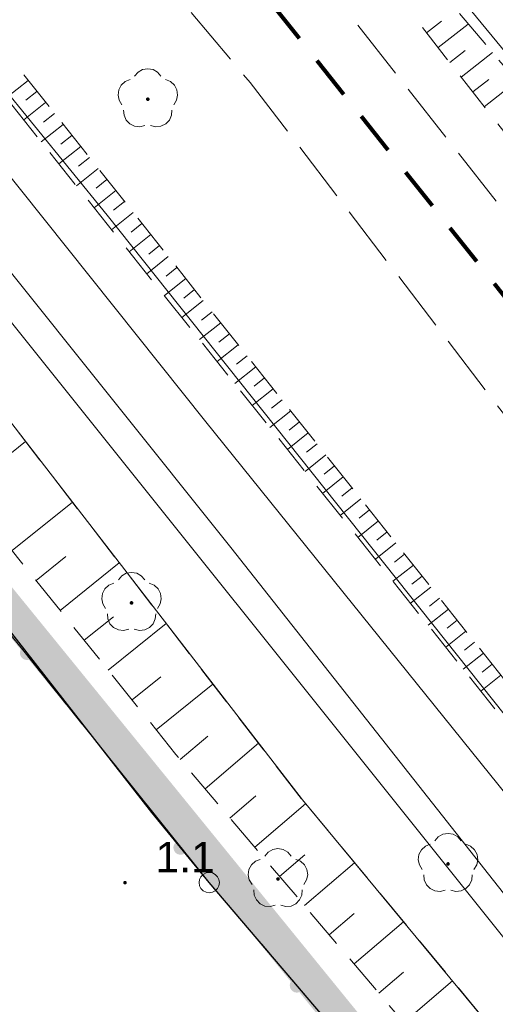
# Model space of a CAD drawing. Extents: x 5474185 to 5474933, y 5916077 to 5916824.
# Tile 256 of 256: x 5474508 to 5474520, y 5916557 to 5916581. Entities that reach past the tile are written whole.
import ezdxf

# ---------------------------------------------------------------- set-up
doc = ezdxf.new("R2010")
doc.units = 0
for name, pattern in [('216-500', [2.5, 1.5, -1]), ('DASHDOT', [1, 0.5, -0.25, 0, -0.25]), ('PRZER1-1', [1, 0.5, -0.5]), ('PRZER2-1', [1.5, 1, -0.5]), ('PRZER3-1', [2, 1.5, -0.5])]:
    doc.linetypes.add(name, pattern=pattern)
doc.layers.add('1-GRAN', color=5, linetype='DASHDOT')
for name, color, linetype, lineweight in [('GEPPGD', 253, 'CONTINUOUS', 18), ('GESDZI', 253, 'CONTINUOUS', 18), ('GESKKL', 253, 'CONTINUOUS', 18), ('GESUZY', 253, 'CONTINUOUS', 18), ('GSLINN', 253, 'CONTINUOUS', 18), ('GSLKOG', 253, 'CONTINUOUS', 35), ('GSPRDL', 253, 'CONTINUOUS', 18), ('GSPWPN', 253, 'CONTINUOUS', 13), ('GSPWPN_O', 253, 'CONTINUOUS', 13), ('GSSKOA', 253, 'CONTINUOUS', 18), ('GSSPDR', 253, 'CONTINUOUS', 18), ('GSSZSN', 254, 'CONTINUOUS', 18), ('Sieć wodociągowa', 253, 'CONTINUOUS', 40)]:
    doc.layers.add(name, color=color, linetype=linetype, lineweight=lineweight)
doc.styles.add('Arial', font='arial.ttf')

msp = doc.modelspace()

# ---------------------------------------------------------------- hatches: boundary and pattern name
at = {"layer": 'GSLKOG'}
for points in [[(5474508.009849, 5916565.328053), (5474507.965611, 5916565.339457), (5474507.925832, 5916565.361922), (5474507.893223, 5916565.393917), (5474507.870006, 5916565.433261), (5474507.857763, 5916565.477275), (5474507.857328, 5916565.522957), (5474507.868732, 5916565.567195), (5474507.891197, 5916565.606974), (5474507.923192, 5916565.639583), (5474507.962536, 5916565.6628), (5474508.00655, 5916565.675043), (5474508.052232, 5916565.675478), (5474508.096469, 5916565.664074), (5474508.136249, 5916565.641609), (5474508.168858, 5916565.609614), (5474508.192075, 5916565.57027), (5474508.204318, 5916565.526256), (5474508.204753, 5916565.480574), (5474508.193348, 5916565.436337), (5474508.170883, 5916565.396557), (5474508.138889, 5916565.363948), (5474508.099544, 5916565.340731), (5474508.055531, 5916565.328488)], [(5474508.009849, 5916565.328053), (5474507.965611, 5916565.339457), (5474507.925832, 5916565.361922), (5474507.893223, 5916565.393917), (5474507.870006, 5916565.433261), (5474507.857763, 5916565.477275), (5474507.857328, 5916565.522957), (5474507.868732, 5916565.567195), (5474507.891197, 5916565.606974), (5474507.923192, 5916565.639583), (5474507.962536, 5916565.6628), (5474508.00655, 5916565.675043), (5474508.052232, 5916565.675478), (5474508.096469, 5916565.664074), (5474508.136249, 5916565.641609), (5474508.168858, 5916565.609614), (5474508.192075, 5916565.57027), (5474508.204318, 5916565.526256), (5474508.204753, 5916565.480574), (5474508.193348, 5916565.436337), (5474508.170883, 5916565.396557), (5474508.138889, 5916565.363948), (5474508.099544, 5916565.340731), (5474508.055531, 5916565.328488)], [(5474511.787752, 5916560.545852), (5474511.743267, 5916560.55625), (5474511.702989, 5916560.577808), (5474511.669663, 5916560.609055), (5474511.64556, 5916560.647863), (5474511.632322, 5916560.691588), (5474511.630852, 5916560.737248), (5474511.64125, 5916560.781733), (5474511.662808, 5916560.822011), (5474511.694055, 5916560.855337), (5474511.732863, 5916560.87944), (5474511.776588, 5916560.892678), (5474511.822248, 5916560.894148), (5474511.866733, 5916560.88375), (5474511.907011, 5916560.862192), (5474511.940337, 5916560.830945), (5474511.96444, 5916560.792137), (5474511.977678, 5916560.748412), (5474511.979148, 5916560.702752), (5474511.96875, 5916560.658267), (5474511.947192, 5916560.617989), (5474511.915945, 5916560.584663), (5474511.877137, 5916560.56056), (5474511.833412, 5916560.547322)], [(5474511.787752, 5916560.545852), (5474511.743267, 5916560.55625), (5474511.702989, 5916560.577808), (5474511.669663, 5916560.609055), (5474511.64556, 5916560.647863), (5474511.632322, 5916560.691588), (5474511.630852, 5916560.737248), (5474511.64125, 5916560.781733), (5474511.662808, 5916560.822011), (5474511.694055, 5916560.855337), (5474511.732863, 5916560.87944), (5474511.776588, 5916560.892678), (5474511.822248, 5916560.894148), (5474511.866733, 5916560.88375), (5474511.907011, 5916560.862192), (5474511.940337, 5916560.830945), (5474511.96444, 5916560.792137), (5474511.977678, 5916560.748412), (5474511.979148, 5916560.702752), (5474511.96875, 5916560.658267), (5474511.947192, 5916560.617989), (5474511.915945, 5916560.584663), (5474511.877137, 5916560.56056), (5474511.833412, 5916560.547322)], [(5474514.651208, 5916557.160544), (5474514.606525, 5916557.170059), (5474514.565827, 5916557.190813), (5474514.531889, 5916557.221394), (5474514.507021, 5916557.259717), (5474514.492919, 5916557.30317), (5474514.490544, 5916557.348792), (5474514.500059, 5916557.393475), (5474514.520813, 5916557.434173), (5474514.551394, 5916557.468111), (5474514.589717, 5916557.492979), (5474514.63317, 5916557.507081), (5474514.678792, 5916557.509456), (5474514.723475, 5916557.499941), (5474514.764173, 5916557.479187), (5474514.798111, 5916557.448606), (5474514.822979, 5916557.410283), (5474514.837081, 5916557.36683), (5474514.839456, 5916557.321208), (5474514.829941, 5916557.276525), (5474514.809187, 5916557.235827), (5474514.778606, 5916557.201889), (5474514.740283, 5916557.177021), (5474514.69683, 5916557.162919)], [(5474514.651208, 5916557.160544), (5474514.606525, 5916557.170059), (5474514.565827, 5916557.190813), (5474514.531889, 5916557.221394), (5474514.507021, 5916557.259717), (5474514.492919, 5916557.30317), (5474514.490544, 5916557.348792), (5474514.500059, 5916557.393475), (5474514.520813, 5916557.434173), (5474514.551394, 5916557.468111), (5474514.589717, 5916557.492979), (5474514.63317, 5916557.507081), (5474514.678792, 5916557.509456), (5474514.723475, 5916557.499941), (5474514.764173, 5916557.479187), (5474514.798111, 5916557.448606), (5474514.822979, 5916557.410283), (5474514.837081, 5916557.36683), (5474514.839456, 5916557.321208), (5474514.829941, 5916557.276525), (5474514.809187, 5916557.235827), (5474514.778606, 5916557.201889), (5474514.740283, 5916557.177021), (5474514.69683, 5916557.162919)]]:
    msp.add_hatch(color=256, dxfattribs=at).paths.add_polyline_path(points)
at = {"layer": 'GSPRDL'}
for points in [[(5474511, 5916579.055), (5474510.986094, 5916579.057202), (5474510.97355, 5916579.063594), (5474510.963594, 5916579.07355), (5474510.957202, 5916579.086094), (5474510.955, 5916579.1), (5474510.957202, 5916579.113906), (5474510.963594, 5916579.12645), (5474510.97355, 5916579.136406), (5474510.986094, 5916579.142798), (5474511, 5916579.145), (5474511.013906, 5916579.142798), (5474511.02645, 5916579.136406), (5474511.036406, 5916579.12645), (5474511.042798, 5916579.113906), (5474511.045, 5916579.1), (5474511.042798, 5916579.086094), (5474511.036406, 5916579.07355), (5474511.02645, 5916579.063594), (5474511.013906, 5916579.057202)], [(5474510.6, 5916566.685), (5474510.586094, 5916566.687202), (5474510.57355, 5916566.693594), (5474510.563594, 5916566.70355), (5474510.557202, 5916566.716094), (5474510.555, 5916566.73), (5474510.557202, 5916566.743906), (5474510.563594, 5916566.75645), (5474510.57355, 5916566.766406), (5474510.586094, 5916566.772798), (5474510.6, 5916566.775), (5474510.613906, 5916566.772798), (5474510.62645, 5916566.766406), (5474510.636406, 5916566.75645), (5474510.642798, 5916566.743906), (5474510.645, 5916566.73), (5474510.642798, 5916566.716094), (5474510.636406, 5916566.70355), (5474510.62645, 5916566.693594), (5474510.613906, 5916566.687202)], [(5474518.38, 5916560.275), (5474518.366094, 5916560.277202), (5474518.35355, 5916560.283594), (5474518.343594, 5916560.29355), (5474518.337202, 5916560.306094), (5474518.335, 5916560.32), (5474518.337202, 5916560.333906), (5474518.343594, 5916560.34645), (5474518.35355, 5916560.356406), (5474518.366094, 5916560.362798), (5474518.38, 5916560.365), (5474518.393906, 5916560.362798), (5474518.40645, 5916560.356406), (5474518.416406, 5916560.34645), (5474518.422798, 5916560.333906), (5474518.425, 5916560.32), (5474518.422798, 5916560.306094), (5474518.416406, 5916560.29355), (5474518.40645, 5916560.283594), (5474518.393906, 5916560.277202)], [(5474514.2, 5916559.905), (5474514.186094, 5916559.907202), (5474514.17355, 5916559.913594), (5474514.163594, 5916559.92355), (5474514.157202, 5916559.936094), (5474514.155, 5916559.95), (5474514.157202, 5916559.963906), (5474514.163594, 5916559.97645), (5474514.17355, 5916559.986406), (5474514.186094, 5916559.992798), (5474514.2, 5916559.995), (5474514.213906, 5916559.992798), (5474514.22645, 5916559.986406), (5474514.236406, 5916559.97645), (5474514.242798, 5916559.963906), (5474514.245, 5916559.95), (5474514.242798, 5916559.936094), (5474514.236406, 5916559.92355), (5474514.22645, 5916559.913594), (5474514.213906, 5916559.907202)]]:
    msp.add_hatch(color=256, dxfattribs=at).paths.add_polyline_path(points)
at = {"layer": 'GSPWPN'}
msp.add_hatch(color=256, dxfattribs=at).paths.add_polyline_path([(5474510.44, 5916559.815), (5474510.428353, 5916559.816533), (5474510.4175, 5916559.821029), (5474510.40818, 5916559.82818), (5474510.401029, 5916559.8375), (5474510.396533, 5916559.848353), (5474510.395, 5916559.86), (5474510.396533, 5916559.871647), (5474510.401029, 5916559.8825), (5474510.40818, 5916559.89182), (5474510.4175, 5916559.898971), (5474510.428353, 5916559.903467), (5474510.44, 5916559.905), (5474510.451647, 5916559.903467), (5474510.4625, 5916559.898971), (5474510.47182, 5916559.89182), (5474510.478971, 5916559.8825), (5474510.483467, 5916559.871647), (5474510.485, 5916559.86), (5474510.483467, 5916559.848353), (5474510.478971, 5916559.8375), (5474510.47182, 5916559.82818), (5474510.4625, 5916559.821029), (5474510.451647, 5916559.816533)])

# ---------------------------------------------------------------- linework, layer by layer
at = {"layer": '1-GRAN', "ltscale": 5, "const_width": 0.8, "elevation": 10.18}
msp.add_lwpolyline([(5474735.59, 5916295.78), (5474731.225, 5916301.37), (5474726.86, 5916306.96), (5474725.77, 5916305.39), (5474703.58, 5916333.12), (5474701.74, 5916331.62), (5474677.44, 5916362.23), (5474676.63, 5916366.83), (5474671.32, 5916373.56), (5474670.75, 5916377.23), (5474668.45, 5916379.86), (5474653.79, 5916398.05), (5474650.99, 5916400.16), (5474640.015, 5916413.29), (5474601.225, 5916459.83), (5474599.14, 5916462.32), (5474597.96, 5916464.18), (5474593.86, 5916465.7), (5474587.49, 5916468.01), (5474584.84, 5916471.31), (5474583.4, 5916473.15), (5474572.445, 5916486.895), (5474461.94, 5916622.65)], dxfattribs=at)
at = {"layer": 'GEPPGD', "elevation": 10.24, "flags": 128}
msp.add_lwpolyline([(5474512.51, 5916560.11), (5474512.587254, 5916560.097764), (5474512.656946, 5916560.062254), (5474512.712254, 5916560.006946), (5474512.747764, 5916559.937254), (5474512.76, 5916559.86), (5474512.747764, 5916559.782746), (5474512.712254, 5916559.713054), (5474512.656946, 5916559.657746), (5474512.587254, 5916559.622236), (5474512.51, 5916559.61), (5474512.432746, 5916559.622236), (5474512.363054, 5916559.657746), (5474512.307746, 5916559.713054), (5474512.272236, 5916559.782746), (5474512.26, 5916559.86), (5474512.272236, 5916559.937254), (5474512.307746, 5916560.006946), (5474512.363054, 5916560.062254), (5474512.432746, 5916560.097764), (5474512.51, 5916560.11)], close=True, dxfattribs=at)
at = {"layer": 'GESDZI', "linetype": 'Continuous', "lineweight": 13}
for p, q in [((5474512.51, 5916559.86, 10.22), (5474463, 5916621.59, 10.22)), ((5474463, 5916621.59, 10.22), (5474512.51, 5916559.86, 10.22)), ((5474516.82, 5916554.81, 10.22), (5474512.51, 5916559.86, 10.22)), ((5474512.51, 5916559.86, 10.22), (5474516.82, 5916554.81, 10.22))]:
    msp.add_line(p, q, dxfattribs=at)
at = {"layer": 'GESKKL', "linetype": 'PRZER3-1', "lineweight": 13}
for p, q in [((5474512.51, 5916559.86, 10.06), (5474463, 5916621.59, 10.06)), ((5474516.82, 5916554.81, 10.06), (5474512.51, 5916559.86, 10.06))]:
    msp.add_line(p, q, dxfattribs=at)
at = {"layer": 'GESUZY', "linetype": 'PRZER1-1', "lineweight": 13}
for p, q in [((5474512.51, 5916559.86, 10.08), (5474463, 5916621.59, 10.08)), ((5474463, 5916621.59, 10.08), (5474512.51, 5916559.86, 10.08)), ((5474516.82, 5916554.81, 10.08), (5474512.51, 5916559.86, 10.08)), ((5474512.51, 5916559.86, 10.08), (5474516.82, 5916554.81, 10.08))]:
    msp.add_line(p, q, dxfattribs=at)
at = {"layer": 'GSLINN', "linetype": 'Continuous', "lineweight": 13}
for p, q in [((5474498.4, 5916586.37, 10.3), (5474513.04, 5916568.09, 10.3)), ((5474513.04, 5916568.09, 10.3), (5474525.61, 5916552.17, 10.3))]:
    msp.add_line(p, q, dxfattribs=at)
at = {"layer": 'GSLKOG', "linetype": 'Continuous', "lineweight": 30}
for p, q in [((5474511.1, 5916561.58, 10.18), (5474500.34, 5916575.33, 10.18)), ((5474512.51, 5916559.86, 10.18), (5474511.1, 5916561.58, 10.18)), ((5474516.82, 5916554.81, 10.18), (5474512.51, 5916559.86, 10.18))]:
    msp.add_line(p, q, dxfattribs=at)
at = {"layer": 'GSPRDL', "elevation": 10.12, "flags": 128}
for points in [[(5474510.675723, 5916579.663333), (5474510.759447, 5916579.762679), (5474510.872044, 5916579.827494), (5474511, 5916579.85), (5474511.127956, 5916579.827494), (5474511.240553, 5916579.762679), (5474511.324277, 5916579.663333)], [(5474510.364031, 5916578.965674), (5474510.29542, 5916579.075999), (5474510.268571, 5916579.203115), (5474510.286708, 5916579.331763), (5474510.347652, 5916579.446501), (5474510.44409, 5916579.533559), (5474510.564445, 5916579.582485)], [(5474511.435555, 5916579.582485), (5474511.55591, 5916579.533559), (5474511.652348, 5916579.446501), (5474511.713292, 5916579.331763), (5474511.731429, 5916579.203115), (5474511.70458, 5916579.075999), (5474511.635969, 5916578.965674)], [(5474510.931227, 5916578.453649), (5474510.805099, 5916578.422488), (5474510.675908, 5916578.436234), (5474510.559161, 5916578.493237), (5474510.468871, 5916578.586655), (5474510.415875, 5916578.705275), (5474510.406535, 5916578.834859)], [(5474511.593465, 5916578.834859), (5474511.584125, 5916578.705275), (5474511.531129, 5916578.586655), (5474511.440839, 5916578.493237), (5474511.324092, 5916578.436234), (5474511.194901, 5916578.422488), (5474511.068773, 5916578.453649)], [(5474510.275723, 5916567.293333), (5474510.359447, 5916567.392679), (5474510.472044, 5916567.457494), (5474510.6, 5916567.48), (5474510.727956, 5916567.457494), (5474510.840553, 5916567.392679), (5474510.924277, 5916567.293333)], [(5474509.964031, 5916566.595674), (5474509.89542, 5916566.705999), (5474509.868571, 5916566.833115), (5474509.886708, 5916566.961763), (5474509.947652, 5916567.076501), (5474510.04409, 5916567.163559), (5474510.164445, 5916567.212485)], [(5474511.035555, 5916567.212485), (5474511.15591, 5916567.163559), (5474511.252348, 5916567.076501), (5474511.313292, 5916566.961763), (5474511.331429, 5916566.833115), (5474511.30458, 5916566.705999), (5474511.235969, 5916566.595674)], [(5474510.531227, 5916566.083649), (5474510.405099, 5916566.052488), (5474510.275908, 5916566.066234), (5474510.159161, 5916566.123237), (5474510.068871, 5916566.216655), (5474510.015875, 5916566.335275), (5474510.006535, 5916566.464859)], [(5474511.193465, 5916566.464859), (5474511.184125, 5916566.335275), (5474511.131129, 5916566.216655), (5474511.040839, 5916566.123237), (5474510.924092, 5916566.066234), (5474510.794901, 5916566.052488), (5474510.668773, 5916566.083649)], [(5474518.055723, 5916560.883333), (5474518.139447, 5916560.982679), (5474518.252044, 5916561.047494), (5474518.38, 5916561.07), (5474518.507956, 5916561.047494), (5474518.620553, 5916560.982679), (5474518.704277, 5916560.883333)], [(5474513.875723, 5916560.513333), (5474513.959447, 5916560.612679), (5474514.072044, 5916560.677494), (5474514.2, 5916560.7), (5474514.327956, 5916560.677494), (5474514.440553, 5916560.612679), (5474514.524277, 5916560.513333)], [(5474517.744031, 5916560.185674), (5474517.67542, 5916560.295999), (5474517.648571, 5916560.423115), (5474517.666708, 5916560.551763), (5474517.727652, 5916560.666501), (5474517.82409, 5916560.753559), (5474517.944445, 5916560.802485)], [(5474518.815555, 5916560.802485), (5474518.93591, 5916560.753559), (5474519.032348, 5916560.666501), (5474519.093292, 5916560.551763), (5474519.111429, 5916560.423115), (5474519.08458, 5916560.295999), (5474519.015969, 5916560.185674)], [(5474513.564031, 5916559.815674), (5474513.49542, 5916559.925999), (5474513.468571, 5916560.053115), (5474513.486708, 5916560.181763), (5474513.547652, 5916560.296501), (5474513.64409, 5916560.383559), (5474513.764445, 5916560.432485)], [(5474514.635555, 5916560.432485), (5474514.75591, 5916560.383559), (5474514.852348, 5916560.296501), (5474514.913292, 5916560.181763), (5474514.931429, 5916560.053115), (5474514.90458, 5916559.925999), (5474514.835969, 5916559.815674)], [(5474518.311227, 5916559.673649), (5474518.185099, 5916559.642488), (5474518.055908, 5916559.656234), (5474517.939161, 5916559.713237), (5474517.848871, 5916559.806655), (5474517.795875, 5916559.925275), (5474517.786535, 5916560.054859)], [(5474518.973465, 5916560.054859), (5474518.964125, 5916559.925275), (5474518.911129, 5916559.806655), (5474518.820839, 5916559.713237), (5474518.704092, 5916559.656234), (5474518.574901, 5916559.642488), (5474518.448773, 5916559.673649)], [(5474514.131227, 5916559.303649), (5474514.005099, 5916559.272488), (5474513.875908, 5916559.286234), (5474513.759161, 5916559.343237), (5474513.668871, 5916559.436655), (5474513.615875, 5916559.555275), (5474513.606535, 5916559.684859)], [(5474514.793465, 5916559.684859), (5474514.784125, 5916559.555275), (5474514.731129, 5916559.436655), (5474514.640839, 5916559.343237), (5474514.524092, 5916559.286234), (5474514.394901, 5916559.272488), (5474514.268773, 5916559.303649)]]:
    msp.add_lwpolyline(points, dxfattribs=at)
at = {"layer": 'GSSKOA', "linetype": 'PRZER3-1', "lineweight": 13}
for p, q in [((5474505.59, 5916588.85, 10.18), (5474513.52, 5916579.51, 10.18)), ((5474524.51, 5916570.31, 10.18), (5474515.81, 5916581.37, 10.18)), ((5474513.52, 5916579.51, 10.18), (5474522.08, 5916568.33, 10.18))]:
    msp.add_line(p, q, dxfattribs=at)
at = {"layer": 'GSSPDR', "linetype": 'Continuous', "lineweight": 13}
for p, q in [((5474496.44, 5916591.18, 10.18), (5474512.43, 5916571.18, 10.18)), ((5474510, 5916576.25, 10.18), (5474498.06, 5916590.9, 10.18)), ((5474522.68, 5916576.74, 10.18), (5474517.47, 5916583.07, 10.18)), ((5474519, 5916559.45, 10.18), (5474502.39, 5916580.17, 10.18)), ((5474503.15, 5916576.96, 10.18), (5474514.8, 5916561.89, 10.18)), ((5474520.87, 5916562.6, 10.18), (5474510, 5916576.25, 10.18)), ((5474512.43, 5916571.18, 10.18), (5474529.04, 5916550.57, 10.18)), ((5474514.8, 5916561.89, 10.18), (5474534.18, 5916538.56, 10.18)), ((5474534.98, 5916539.3, 10.18), (5474519, 5916559.45, 10.18))]:
    msp.add_line(p, q, dxfattribs=at)
at = {"layer": 'GSSZSN', "linetype": 'PRZER2-1', "lineweight": 13}
for p, q in [((5474491.14, 5916600.83, 10.06), (5474522.04, 5916561.99, 10.06)), ((5474521.41, 5916561.79, 10.06), (5474490.31, 5916600.61, 10.06)), ((5474522.23, 5916577.02, 10.06), (5474514.02, 5916586.64, 10.06)), ((5474516.83, 5916582.04, 10.06), (5474525.74, 5916570.65, 10.06)), ((5474503.15, 5916576.96, 10.06), (5474514.8, 5916561.89, 10.06)), ((5474511.69, 5916563.01, 10.06), (5474504.99, 5916571.34, 10.06)), ((5474519.53, 5916553.8, 10.06), (5474511.69, 5916563.01, 10.06)), ((5474514.8, 5916561.89, 10.06), (5474534.18, 5916538.56, 10.06))]:
    msp.add_line(p, q, dxfattribs=at)
at = {"layer": 'GSSZSN', "linetype": 'Continuous', "lineweight": 18, "elevation": 10.06, "flags": 128}
for points in [[(5474517.854434, 5916580.730426), (5474518.216922, 5916581.013987)], [(5474518.138088, 5916580.367821), (5474518.878538, 5916580.947049)], [(5474518.421741, 5916580.005215), (5474518.799703, 5916580.300882)], [(5474518.705395, 5916579.64261), (5474519.476793, 5916580.246048)], [(5474508.05864, 5916579.563981), (5474507.516322, 5916579.132527)], [(5474518.989048, 5916579.280005), (5474519.382484, 5916579.587776)], [(5474519.272702, 5916578.917399), (5474520.075048, 5916579.545047)], [(5474508.273866, 5916579.293451), (5474508.003166, 5916579.07809)], [(5474508.489091, 5916579.022922), (5474507.94861, 5916578.592931)], [(5474508.704317, 5916578.752393), (5474508.434536, 5916578.537763)], [(5474508.919542, 5916578.481863), (5474508.380899, 5916578.053334)], [(5474509.134768, 5916578.211334), (5474508.865906, 5916577.997435)], [(5474509.349993, 5916577.940805), (5474508.813188, 5916577.513738)], [(5474509.565219, 5916577.670275), (5474509.297276, 5916577.457107)], [(5474509.780444, 5916577.399746), (5474509.245477, 5916576.974141)], [(5474509.99567, 5916577.129216), (5474509.728646, 5916576.91678)], [(5474510.210895, 5916576.858687), (5474509.677766, 5916576.434544)], [(5474510.426121, 5916576.588158), (5474510.160015, 5916576.376452)], [(5474510.641346, 5916576.317628), (5474510.110055, 5916575.894948)], [(5474510.856572, 5916576.047099), (5474510.591385, 5916575.836124)], [(5474511.071797, 5916575.77657), (5474510.542344, 5916575.355351)], [(5474511.287023, 5916575.50604), (5474511.022755, 5916575.295797)], [(5474511.502248, 5916575.235511), (5474510.974632, 5916574.815755)], [(5474511.717474, 5916574.964981), (5474511.454125, 5916574.755469)], [(5474511.932699, 5916574.694452), (5474511.406921, 5916574.276158)], [(5474512.147925, 5916574.423923), (5474511.885495, 5916574.215141)], [(5474512.36315, 5916574.153393), (5474511.83921, 5916573.736562)], [(5474512.578376, 5916573.882864), (5474512.316865, 5916573.674814)], [(5474512.793601, 5916573.612334), (5474512.271499, 5916573.196965)], [(5474513.008827, 5916573.341805), (5474512.748235, 5916573.134486)], [(5474513.224052, 5916573.071276), (5474512.703788, 5916572.657368)], [(5474513.439278, 5916572.800746), (5474513.179605, 5916572.594158)], [(5474513.654503, 5916572.530217), (5474513.136077, 5916572.117772)], [(5474513.869728, 5916572.259688), (5474513.610975, 5916572.053831)], [(5474514.084954, 5916571.989158), (5474513.568366, 5916571.578175)], [(5474514.300179, 5916571.718629), (5474514.042345, 5916571.513503)], [(5474514.515405, 5916571.448099), (5474514.000654, 5916571.038579)], [(5474514.73063, 5916571.17757), (5474514.473715, 5916570.973175)], [(5474514.945856, 5916570.907041), (5474514.432943, 5916570.498982)], [(5474506.484834, 5916569.481497), (5474507.993348, 5916570.694828)], [(5474515.161081, 5916570.636511), (5474514.905085, 5916570.432848)], [(5474515.376307, 5916570.365982), (5474514.865232, 5916569.959385)], [(5474515.591532, 5916570.095453), (5474515.336454, 5916569.89252)], [(5474515.806758, 5916569.824923), (5474515.297521, 5916569.419789)], [(5474516.021983, 5916569.554394), (5474515.767824, 5916569.352192)], [(5474507.665014, 5916568.014199), (5474509.145244, 5916569.204779)], [(5474516.237209, 5916569.283864), (5474515.72981, 5916568.880192)], [(5474516.452434, 5916569.013335), (5474516.199194, 5916568.811865)], [(5474516.66766, 5916568.742806), (5474516.162099, 5916568.340596)], [(5474516.882885, 5916568.472276), (5474516.630564, 5916568.271537)], [(5474517.098111, 5916568.201747), (5474516.594388, 5916567.800999)], [(5474508.255104, 5916567.280549), (5474508.988148, 5916567.870152)], [(5474517.313336, 5916567.931218), (5474517.061934, 5916567.731209)], [(5474508.845194, 5916566.5469), (5474510.297139, 5916567.714731)], [(5474517.528562, 5916567.660688), (5474517.026676, 5916567.261403)], [(5474517.743787, 5916567.390159), (5474517.493304, 5916567.190882)], [(5474517.959013, 5916567.119629), (5474517.458965, 5916566.721806)], [(5474518.174238, 5916566.8491), (5474517.924674, 5916566.650554)], [(5474518.389464, 5916566.578571), (5474517.891254, 5916566.182209)], [(5474509.435285, 5916565.813251), (5474510.154186, 5916566.391478)], [(5474510.025375, 5916565.079601), (5474511.449035, 5916566.224682)], [(5474518.604689, 5916566.308041), (5474518.356044, 5916566.110226)], [(5474518.819915, 5916566.037512), (5474518.323543, 5916565.642613)], [(5474519.03514, 5916565.766982), (5474518.787414, 5916565.569898)], [(5474519.250366, 5916565.496453), (5474518.755832, 5916565.103016)], [(5474519.465591, 5916565.225924), (5474519.218784, 5916565.029571)], [(5474510.615465, 5916564.345952), (5474511.320224, 5916564.912805)], [(5474511.205555, 5916563.612303), (5474512.60093, 5916564.734633)], [(5474519.680817, 5916564.955394), (5474519.188121, 5916564.56342)], [(5474511.799261, 5916562.881646), (5474512.47298, 5916563.455147)], [(5474512.409551, 5916562.164711), (5474513.723179, 5916563.282935)], [(5474513.01984, 5916561.447777), (5474513.65975, 5916561.992499)], [(5474513.630129, 5916560.730843), (5474514.879465, 5916561.794338)], [(5474514.240419, 5916560.013909), (5474514.86077, 5916560.541982)], [(5474514.850708, 5916559.296975), (5474516.082776, 5916560.345771)], [(5474515.460997, 5916558.58004), (5474516.072714, 5916559.100764)], [(5474516.071287, 5916557.863106), (5474517.286087, 5916558.897203)], [(5474516.681576, 5916557.146172), (5474517.284659, 5916557.659546)], [(5474517.291865, 5916556.429238), (5474518.489398, 5916557.448635)]]:
    msp.add_lwpolyline(points, dxfattribs=at)
at = {"layer": 'Sieć wodociągowa', "linetype": '216-500', "lineweight": 80, "ltscale": 0.7, "flags": 128}
msp.add_lwpolyline([(5474639.869806, 5916212.126617), (5474591.959812, 5916281.625874), (5474551.712383, 5916254.056825), (5474329.196562, 5916529.052215), (5474464.624498, 5916643.592803), (5474589.816575, 5916486.173867), (5474604.985748, 5916472.173823), (5474772.523912, 5916261.364361), (5474653.387527, 5916193.483494), (5474639.869806, 5916212.126617)], close=True, dxfattribs=at)

# ---------------------------------------------------------------- texts
at = {"layer": 'GSPWPN_O', "linetype": 'Continuous', "lineweight": 0, "style": 'Arial'}
msp.add_text('1.1', height=0.75, dxfattribs=at).set_placement((5474511.19, 5916560.11, 10.8))

doc.saveas('drawing.dxf')
